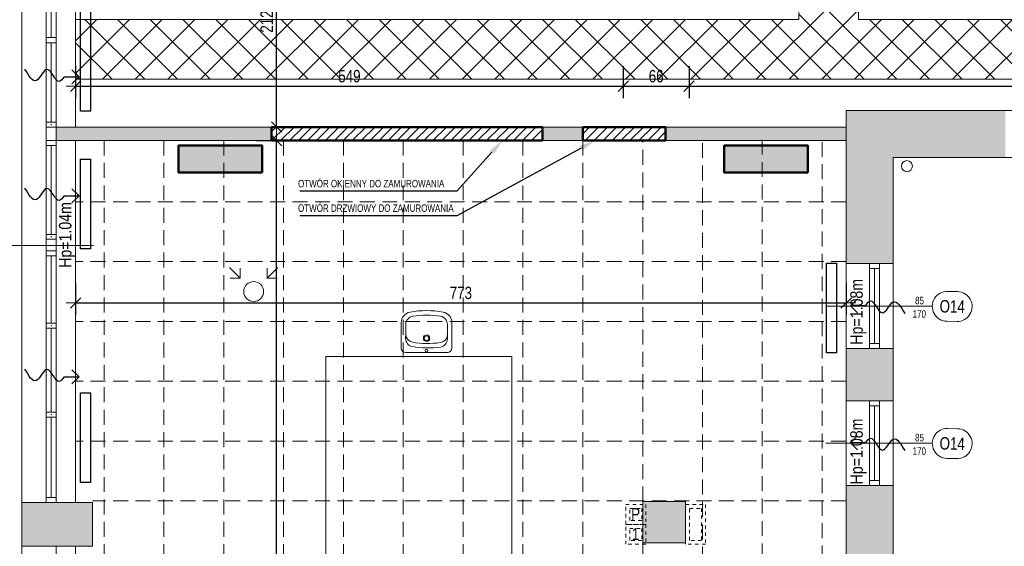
# Model space of a CAD drawing. Header units: millimetres. Extents: x 27490 to 108194, y -40520 to 41185.
# Tile 12 of 65: x 28004 to 28991, y -30928 to -30400. Entities that reach past the tile are written whole.
import ezdxf
from ezdxf import colors
from ezdxf.entities.mleader import LeaderData, LeaderLine
from ezdxf.enums import TextEntityAlignment as Align
from ezdxf.math import Vec2, Vec3

# ---------------------------------------------------------------- set-up
doc = ezdxf.new("R2010")
doc.units = ezdxf.units.MM
doc.linetypes.add('0.5_0.5', pattern=[1, 0.5, -0.5])
doc.linetypes.add('DASHEDX2', pattern=[1.5, 1, -0.5])
doc.layers.get('0').update_dxf_attribs({"lineweight": 18})
doc.layers.get('Defpoints').update_dxf_attribs({"lineweight": 18})
for name, color, linetype, lineweight in [('BA_KS_ist.', 34, 'Continuous', 13), ('BA_sym', 7, 'Continuous', 18), ('BA_txc', 1, 'Continuous', 18), ('BA_txs', 2, 'Continuous', 18), ('Cienka', 7, 'Continuous', 18), ('mm_grzejniki', 30, 'Continuous', 30), ('mm_klimatyzacja', 94, 'Continuous', 50), ('mm_went_opis', 7, 'Continuous', 15), ('mm_Wentylacja', 5, 'Continuous', 50), ('PG_PRZERYWANE_ŚREDNIE', 1, 'DASHEDX2', 18), ('PG_WIDOKOWE_CIENKIE', 1, 'Continuous', 18), ('PG_WYMIARY', 1, 'Continuous', 18), ('PG_WYPOSAŻENIE', 1, 'Continuous', 18), ('PG_ŚCIANY_DZIAŁOWE', 3, 'Continuous', 18), ('Przekrojowa', 60, 'Continuous', 18), ('Przemek_okna', 7, 'Continuous', 18)]:
    doc.layers.add(name, color=color, linetype=linetype, lineweight=lineweight)
doc.styles.add('BIKTC', font='bikromsw.shx', dxfattribs={"width": 0.8})
doc.styles.add('BIKTS', font='bikromsw.shx', dxfattribs={"width": 0.85})
doc.styles.add('BIKWYM', font='BIKROMSW.SHX', dxfattribs={"width": 0.8})
doc.styles.get("Standard").update_dxf_attribs({"font": 'arial.ttf'})
doc.dimstyles.new('BA_KR_50', dxfattribs={"dimscale": 0.5, "dimtxt": 25, "dimasz": 1.666667, "dimexe": 24, "dimexo": 0, "dimgap": 0, "dimtad": 0, "dimdec": 1, "dimrnd": 0.5, "dimzin": 9, "dimdsep": 46, "dimtxsty": 'BIKWYM', "dimblk": 'WYM-KR', "dimcen": 0, "dimdle": 20, "dimclrd": 256, "dimclre": 256, "dimclrt": 7, "dimadec": 0, "dimazin": 0, "dimtfac": 0.033333, "dimtdec": 1, "dimtmove": 0, "dimatfit": 3, "dimldrblk": 'WYM-KR', "dimfxl": 40, "dimfxlon": 1, "dimtvp": 0.8, "dimtolj": 1, "dimarcsym": 0})
pattern_1 = [(45, (-22663.192, -4525.025), (-4.49012806, 4.49012806), [])]

# ---------------------------------------------------------------- blocks, each defined once
blk = doc.blocks.new('A$Cf7835451')
at = {"layer": 'PG_WIDOKOWE_CIENKIE', "lineweight": 18}
for p, q in [((29.97, 50.9), (4.55, 50.9)), ((0, 4.55), (0, 46.36)), ((13.56, 46.28), (18.9, 46.36)), ((17.27, 46.25), (17.27, 46.33)), ((18.09, 46.3), (28.43, 46.46)), ((19.09, 46.31), (19.09, 46.36)), ((24.43, 46.36), (21.8, 46.36)), ((21.8, 46.36), (21.8, 46.36)), ((21.82, 46.36), (21.82, 46.36)), ((22.54, 46.36), (22.54, 46.41)), ((23.62, 46.36), (23.62, 46.38)), ((29.97, 0), (4.55, 0)), ((14.2, 4.47), (19.54, 4.55)), ((17.27, 4.51), (17.27, 4.6)), ((28.43, 4.55), (19.09, 4.55))]:
    blk.add_line(p, q, dxfattribs=at)
for centre, radius in [((2.27, 25.45), 1.36), ((14.54, 25.45), 3.18), ((14.54, 25.45), 2.27)]:
    blk.add_circle(centre, radius, dxfattribs=at)
for centre, radius, start, end in [((4.55, 46.36), 4.55, 90, 180), ((29.97, 40), 10.91, 10.24035, 90), ((13.68, 38.1), 8.18, 90.87473, 171.72059), ((18.21, 38.12), 8.18, 90.87473, 171.72059), ((28.43, 38.18), 8.18, 9.15413, 90), ((-50.54, 25.45), 92.72, 349.75965, 10.24035), ((92.84, 26.58), 88.17, 171.72059, 190.02886), ((97.37, 26.6), 88.17, 171.72059, 190.02886), ((-50.54, 25.45), 88.17, 350.84587, 9.15413), ((14.07, 12.65), 8.18, 190.02886, 270.87473), ((18.6, 12.67), 8.18, 190.02886, 264.7924), ((28.43, 12.73), 8.18, 270, 350.84587), ((4.55, 4.55), 4.55, 180, 270), ((29.97, 10.91), 10.91, 270, 349.75965)]:
    blk.add_arc(centre, radius, start, end, dxfattribs=at)
blk = doc.blocks.new('WYM-KR')
at = {"linetype": 'ByBlock'}
blk.add_line((11.52, 0), (-11.52, 0), dxfattribs=at)
at = {"color": 7, "linetype": 'ByBlock'}
blk.add_line((6.24, 6.24), (-6.24, -6.24), dxfattribs=at)
blk = doc.blocks.new('*D819')
at = {"layer": 'Defpoints', "color": 0, "transparency": 16777216}
for p in [(28076.74, -30521.48), (28261.21, -30521.48), (28076.74, -31482.98)]:
    blk.add_point(p, dxfattribs=at)
at = {"layer": 'PG_WYMIARY', "lineweight": -2, "transparency": 16777216}
for p, q in [((28241.21, -30521.48), (28273.21, -30521.48)), ((28261.21, -31482.14), (28261.21, -30522.31)), ((28241.21, -31482.98), (28273.21, -31482.98))]:
    blk.add_line(p, q, dxfattribs=at)
at = {"layer": 'PG_WYMIARY', "lineweight": -2, "transparency": 16777216, "xscale": 0.8333333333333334, "yscale": 0.8333333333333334, "zscale": 0.8333333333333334}
for p, rotation in [((28261.21, -30521.48), 90), ((28261.21, -31482.98), 270)]:
    blk.add_blockref('WYM-KR', p, dxfattribs=dict(at, rotation=rotation))
at = {"layer": 'PG_WYMIARY', "color": 7, "transparency": 16777216, "insert": (28251.21, -31002.23), "char_height": 12.5, "attachment_point": 5, "rotation": 90, "style": 'BIKWYM'}
blk.add_mtext('\\A1;962', dxfattribs=at)
blk = doc.blocks.new('*D820')
at = {"layer": 'Defpoints', "color": 0, "transparency": 16777216}
for p in [(28256.24, -30296.48), (28261.21, -30296.48), (28256.24, -30507.98)]:
    blk.add_point(p, dxfattribs=at)
at = {"layer": 'PG_WYMIARY', "lineweight": -2, "transparency": 16777216}
for p, q in [((28256.24, -30296.48), (28273.21, -30296.48)), ((28261.21, -30507.14), (28261.21, -30297.31)), ((28256.24, -30507.98), (28273.21, -30507.98))]:
    blk.add_line(p, q, dxfattribs=at)
at = {"layer": 'PG_WYMIARY', "lineweight": -2, "transparency": 16777216, "xscale": 0.8333333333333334, "yscale": 0.8333333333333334, "zscale": 0.8333333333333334}
for p, rotation in [((28261.21, -30296.48), 90), ((28261.21, -30507.98), 270)]:
    blk.add_blockref('WYM-KR', p, dxfattribs=dict(at, rotation=rotation))
at = {"layer": 'PG_WYMIARY', "color": 7, "transparency": 16777216, "insert": (28251.21, -30402.23), "char_height": 12.5, "attachment_point": 5, "rotation": 90, "style": 'BIKWYM'}
blk.add_mtext('\\A1;212', dxfattribs=at)
blk = doc.blocks.new('*D828')
at = {"layer": 'Defpoints', "color": 0, "transparency": 16777216}
for p in [(28059.74, -30521.48), (28832.24, -30521.48), (28832.24, -30684.37)]:
    blk.add_point(p, dxfattribs=at)
at = {"layer": 'PG_WYMIARY', "lineweight": -2, "transparency": 16777216}
for p, q in [((28059.74, -30664.37), (28059.74, -30696.37)), ((28832.24, -30664.37), (28832.24, -30696.37)), ((28060.57, -30684.37), (28831.41, -30684.37))]:
    blk.add_line(p, q, dxfattribs=at)
at = {"layer": 'PG_WYMIARY', "lineweight": -2, "transparency": 16777216, "xscale": 0.8333333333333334, "yscale": 0.8333333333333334, "zscale": 0.8333333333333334, "rotation": 180}
blk.add_blockref('WYM-KR', (28059.74, -30684.37), dxfattribs=at)
at = {"layer": 'PG_WYMIARY', "lineweight": -2, "transparency": 16777216, "xscale": 0.8333333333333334, "yscale": 0.8333333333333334, "zscale": 0.8333333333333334}
blk.add_blockref('WYM-KR', (28832.24, -30684.37), dxfattribs=at)
at = {"layer": 'PG_WYMIARY', "color": 7, "transparency": 16777216, "insert": (28445.99, -30674.37), "char_height": 12.5, "attachment_point": 5, "style": 'BIKWYM'}
blk.add_mtext('\\A1;773', dxfattribs=at)
blk = doc.blocks.new('*D781')
at = {"layer": 'Defpoints', "color": 0, "transparency": 16777216}
for p in [(28059.74, -30358.44), (28608.74, -30413.44), (28608.74, -30467.02)]:
    blk.add_point(p, dxfattribs=at)
at = {"layer": 'PG_WYMIARY', "lineweight": -2, "transparency": 16777216}
for p, q in [((28059.74, -30447.02), (28059.74, -30479.02)), ((28608.74, -30447.02), (28608.74, -30479.02)), ((28060.57, -30467.02), (28607.91, -30467.02))]:
    blk.add_line(p, q, dxfattribs=at)
at = {"layer": 'PG_WYMIARY', "lineweight": -2, "transparency": 16777216, "xscale": 0.8333333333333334, "yscale": 0.8333333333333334, "zscale": 0.8333333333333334, "rotation": 180}
blk.add_blockref('WYM-KR', (28059.74, -30467.02), dxfattribs=at)
at = {"layer": 'PG_WYMIARY', "lineweight": -2, "transparency": 16777216, "xscale": 0.8333333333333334, "yscale": 0.8333333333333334, "zscale": 0.8333333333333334}
blk.add_blockref('WYM-KR', (28608.74, -30467.02), dxfattribs=at)
at = {"layer": 'PG_WYMIARY', "color": 7, "transparency": 16777216, "insert": (28334.24, -30457.02), "char_height": 12.5, "attachment_point": 5, "style": 'BIKWYM'}
blk.add_mtext('\\A1;549', dxfattribs=at)
blk = doc.blocks.new('*D782')
at = {"layer": 'Defpoints', "color": 0, "transparency": 16777216}
for p in [(28608.74, -30413.44), (28674.74, -30413.44), (28674.74, -30467.02)]:
    blk.add_point(p, dxfattribs=at)
at = {"layer": 'PG_WYMIARY', "lineweight": -2, "transparency": 16777216}
for p, q in [((28608.74, -30447.02), (28608.74, -30479.02)), ((28674.74, -30447.02), (28674.74, -30479.02)), ((28609.57, -30467.02), (28673.91, -30467.02))]:
    blk.add_line(p, q, dxfattribs=at)
at = {"layer": 'PG_WYMIARY', "lineweight": -2, "transparency": 16777216, "xscale": 0.8333333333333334, "yscale": 0.8333333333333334, "zscale": 0.8333333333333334, "rotation": 180}
blk.add_blockref('WYM-KR', (28608.74, -30467.02), dxfattribs=at)
at = {"layer": 'PG_WYMIARY', "lineweight": -2, "transparency": 16777216, "xscale": 0.8333333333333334, "yscale": 0.8333333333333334, "zscale": 0.8333333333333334}
blk.add_blockref('WYM-KR', (28674.74, -30467.02), dxfattribs=at)
at = {"layer": 'PG_WYMIARY', "color": 7, "transparency": 16777216, "insert": (28641.74, -30457.02), "char_height": 12.5, "attachment_point": 5, "style": 'BIKWYM'}
blk.add_mtext('\\A1;66', dxfattribs=at)
blk = doc.blocks.new('*D783')
at = {"layer": 'Defpoints', "color": 0, "transparency": 16777216}
for p in [(28674.74, -30413.44), (29522.24, -30406.07), (29522.24, -30467.02)]:
    blk.add_point(p, dxfattribs=at)
at = {"layer": 'PG_WYMIARY', "lineweight": -2, "transparency": 16777216}
for p, q in [((28674.74, -30447.02), (28674.74, -30479.02)), ((29522.24, -30447.02), (29522.24, -30479.02)), ((28675.57, -30467.02), (29521.41, -30467.02))]:
    blk.add_line(p, q, dxfattribs=at)
at = {"layer": 'PG_WYMIARY', "lineweight": -2, "transparency": 16777216, "xscale": 0.8333333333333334, "yscale": 0.8333333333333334, "zscale": 0.8333333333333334, "rotation": 180}
blk.add_blockref('WYM-KR', (28674.74, -30467.02), dxfattribs=at)
at = {"layer": 'PG_WYMIARY', "lineweight": -2, "transparency": 16777216, "xscale": 0.8333333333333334, "yscale": 0.8333333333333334, "zscale": 0.8333333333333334}
blk.add_blockref('WYM-KR', (29522.24, -30467.02), dxfattribs=at)
at = {"layer": 'PG_WYMIARY', "color": 7, "transparency": 16777216, "insert": (29098.49, -30457.02), "char_height": 12.5, "attachment_point": 5, "style": 'BIKWYM'}
blk.add_mtext('\\A1;848', dxfattribs=at)
blk = doc.blocks.new('*D734')
at = {"layer": 'Defpoints', "color": 0, "transparency": 16777216}
for p in [(28183.71, -30331.98), (27935.19, -30884.48), (28183.71, -30884.48)]:
    blk.add_point(p, dxfattribs=at)
at = {"layer": 'PG_WYMIARY', "lineweight": -2, "transparency": 16777216}
for p, q in [((27955.19, -30331.98), (27923.19, -30331.98)), ((27935.19, -30332.81), (27935.19, -30883.64)), ((27955.19, -30884.48), (27923.19, -30884.48))]:
    blk.add_line(p, q, dxfattribs=at)
at = {"layer": 'PG_WYMIARY', "lineweight": -2, "transparency": 16777216, "xscale": 0.8333333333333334, "yscale": 0.8333333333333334, "zscale": 0.8333333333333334}
for p, rotation in [((27935.19, -30331.98), 90), ((27935.19, -30884.48), 270)]:
    blk.add_blockref('WYM-KR', p, dxfattribs=dict(at, rotation=rotation))
at = {"layer": 'PG_WYMIARY', "color": 7, "transparency": 16777216, "insert": (27925.19, -30608.23), "char_height": 12.5, "attachment_point": 5, "rotation": 90, "style": 'BIKWYM'}
blk.add_mtext('\\A1;553', dxfattribs=at)
blk = doc.blocks.new('*D735')
at = {"layer": 'Defpoints', "color": 0, "transparency": 16777216}
for p in [(28183.71, -30884.48), (27935.19, -30928.48), (28183.71, -30928.48)]:
    blk.add_point(p, dxfattribs=at)
at = {"layer": 'PG_WYMIARY', "lineweight": -2, "transparency": 16777216}
for p, q in [((27955.19, -30884.48), (27923.19, -30884.48)), ((27935.19, -30885.31), (27935.19, -30927.64)), ((27955.19, -30928.48), (27923.19, -30928.48))]:
    blk.add_line(p, q, dxfattribs=at)
at = {"layer": 'PG_WYMIARY', "lineweight": -2, "transparency": 16777216, "xscale": 0.8333333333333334, "yscale": 0.8333333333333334, "zscale": 0.8333333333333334}
for p, rotation in [((27935.19, -30884.48), 90), ((27935.19, -30928.48), 270)]:
    blk.add_blockref('WYM-KR', p, dxfattribs=dict(at, rotation=rotation))
at = {"layer": 'PG_WYMIARY', "color": 7, "transparency": 16777216, "insert": (27925.19, -30906.48), "char_height": 12.5, "attachment_point": 5, "rotation": 90, "style": 'BIKWYM'}
blk.add_mtext('\\A1;44', dxfattribs=at)
blk = doc.blocks.new('*D736')
at = {"layer": 'Defpoints', "color": 0, "transparency": 16777216}
for p in [(28183.71, -30928.48), (27935.19, -31482.48), (28183.71, -31482.48)]:
    blk.add_point(p, dxfattribs=at)
at = {"layer": 'PG_WYMIARY', "lineweight": -2, "transparency": 16777216}
for p, q in [((27955.19, -30928.48), (27923.19, -30928.48)), ((27935.19, -30929.31), (27935.19, -31481.64)), ((27955.19, -31482.48), (27923.19, -31482.48))]:
    blk.add_line(p, q, dxfattribs=at)
at = {"layer": 'PG_WYMIARY', "lineweight": -2, "transparency": 16777216, "xscale": 0.8333333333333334, "yscale": 0.8333333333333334, "zscale": 0.8333333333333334}
for p, rotation in [((27935.19, -30928.48), 90), ((27935.19, -31482.48), 270)]:
    blk.add_blockref('WYM-KR', p, dxfattribs=dict(at, rotation=rotation))
at = {"layer": 'PG_WYMIARY', "color": 7, "transparency": 16777216, "insert": (27925.19, -31205.48), "char_height": 12.5, "attachment_point": 5, "rotation": 90, "style": 'BIKWYM'}
blk.add_mtext('\\A1;554', dxfattribs=at)
blk = doc.blocks.new('*D742')
at = {"layer": 'Defpoints', "color": 0, "transparency": 16777216}
for p in [(28178.17, -29655.48), (27896.13, -32152.48), (28178.17, -32152.48)]:
    blk.add_point(p, dxfattribs=at)
at = {"layer": 'PG_WYMIARY', "lineweight": -2, "transparency": 16777216}
for p, q in [((27916.13, -29655.48), (27884.13, -29655.48)), ((27896.13, -29656.31), (27896.13, -32151.64)), ((27916.13, -32152.48), (27884.13, -32152.48))]:
    blk.add_line(p, q, dxfattribs=at)
at = {"layer": 'PG_WYMIARY', "lineweight": -2, "transparency": 16777216, "xscale": 0.8333333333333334, "yscale": 0.8333333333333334, "zscale": 0.8333333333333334}
for p, rotation in [((27896.13, -29655.48), 90), ((27896.13, -32152.48), 270)]:
    blk.add_blockref('WYM-KR', p, dxfattribs=dict(at, rotation=rotation))
at = {"layer": 'PG_WYMIARY', "color": 7, "transparency": 16777216, "insert": (27886.13, -30903.98), "char_height": 12.5, "attachment_point": 5, "rotation": 90, "style": 'BIKWYM'}
blk.add_mtext('\\A1;2497', dxfattribs=at)
blk = doc.blocks.new('symdrz')
blk.add_lwpolyline([(-10, -30, -1), (-10, 30), (10, 30, -1), (10, -30)], format="xyb", close=True)
at = {"style": 'BIKTS', "width": 0.8}
blk.add_attdef('SZERDRZ', text='', height=25, dxfattribs=at).set_placement((77.1, 8.8), align=Align.CENTER)
blk.add_attdef('SYMDRZ', text='', height=25, dxfattribs=at).set_placement((0, 0), align=Align.MIDDLE)
blk.add_attdef('WYSDRZ', text='', height=25, dxfattribs=at).set_placement((77.1, -9.5), align=Align.TOP_CENTER)
blk = doc.blocks.new('podciecie')
at = {"layer": 'mm_Wentylacja', "color": 142, "lineweight": 30}
for p, q in [((23288, -37575.5), (23288, -37590.5)), ((23288, -37590.5), (23280.93, -37583.43)), ((23288, -37590.5), (23295.07, -37583.43))]:
    blk.add_line(p, q, dxfattribs=at)
blk.add_spline([(23288, -37575.5), (23283.25, -37570.75), (23295.25, -37558.75), (23284.25, -37547.75), (23295.75, -37536.25)], degree=3, dxfattribs=at)
blk = doc.blocks.new('A$C92ba3dc0')
at = {"layer": 'mm_Wentylacja', "color": 2, "lineweight": 30}
for p, rotation in [((-39967.11, -21665.07), 89.99999999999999), ((-39967.11, -21784.46), 89.99999999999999), ((35987.4, 24681.28), 270), ((-39967.11, -21966.03), 89.99999999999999), ((35987.4, 24543.7), 270)]:
    blk.add_blockref('podciecie', p, dxfattribs=dict(at, rotation=rotation))
blk = doc.blocks.new('A$C2afebbaf')
at = {"layer": 'mm_Wentylacja', "color": 142, "lineweight": 20}
for p, q in [((-2225.64, 1431.64), (-2215.04, 1421.04)), ((-2177.36, 1431.64), (-2187.96, 1421.04)), ((-2215.04, 1421.04), (-2215.04, 1431.04)), ((-2187.96, 1421.04), (-2187.96, 1431.04)), ((-2215.04, 1421.04), (-2225.04, 1421.04)), ((-2187.96, 1421.04), (-2177.96, 1421.04))]:
    blk.add_line(p, q, dxfattribs=at)
at = {"layer": 'mm_Wentylacja', "color": 1, "lineweight": 20}
blk.add_circle((-2201.5, 1407.5), 10, dxfattribs=at)
at = {"layer": 'PG_WIDOKOWE_CIENKIE', "color": 251, "linetype": '0.5_0.5', "ltscale": 7, "true_color": 0x636466}
for points in [[(-1828.5, 1194), (-1808.5, 1194), (-1808.5, 1174), (-1828.5, 1174)], [(-1824.5, 1190), (-1812.5, 1190), (-1812.5, 1178), (-1824.5, 1178)], [(-1768.5, 1194), (-1748.5, 1194), (-1748.5, 1154), (-1768.5, 1154)], [(-1768.5, 1194), (-1748.5, 1194), (-1748.5, 1154), (-1768.5, 1154)], [(-1764.5, 1190), (-1752.5, 1190), (-1752.5, 1158), (-1764.5, 1158)], [(-1764.5, 1190), (-1752.5, 1190), (-1752.5, 1158), (-1764.5, 1158)], [(-1828.5, 1174), (-1808.5, 1174), (-1808.5, 1154), (-1828.5, 1154)], [(-1824.5, 1170), (-1812.5, 1170), (-1812.5, 1158), (-1824.5, 1158)]]:
    blk.add_lwpolyline(points, close=True, dxfattribs=at)
at = {"layer": 'mm_went_opis', "color": 4, "char_height": 12, "width": 196.6572, "attachment_point": 2}
for s, insert in [('{\\fArial Narrow|b0|i0|c238|p34;P}', (-1818.58, 1190.32)), ('{\\fArial Narrow|b0|i0|c238|p34;1}', (-1818.58, 1170.32))]:
    blk.add_mtext(s, dxfattribs=dict(at, insert=insert))
blk = doc.blocks.new('A$C6d95d5dd')
at = {"true_color": 0x636466, "transparency": 33554559}
h = blk.add_hatch(color=251, dxfattribs=at)
h.dxf.hatch_style = 1
h.paths.add_polyline_path([(-2192.84, 1553.87), (-2276.84, 1553.87), (-2276.84, 1526.87), (-2192.84, 1526.87)])
h = blk.add_hatch(color=251, dxfattribs=at)
h.dxf.hatch_style = 1
h.paths.add_polyline_path([(-1645.8, 1553.87), (-1729.8, 1553.87), (-1729.8, 1526.87), (-1645.8, 1526.87)])
at = {"layer": 'mm_klimatyzacja', "color": 3, "linetype": 'Continuous', "lineweight": 50, "ltscale": 50}
for points in [[(-2192.84, 1526.87), (-2276.84, 1526.87), (-2276.84, 1553.87), (-2192.84, 1553.87)], [(-1645.8, 1526.87), (-1729.8, 1526.87), (-1729.8, 1553.87), (-1645.8, 1553.87)]]:
    blk.add_lwpolyline(points, close=True, dxfattribs=at)
blk = doc.blocks.new('A$C6810ecfa')
at = {"layer": 'BA_KS_ist.', "color": 18, "linetype": 'Continuous', "lineweight": 20, "ltscale": 25, "true_color": 0x000000}
blk.add_circle((-1546.59, 1533.28), 5.5, dxfattribs=at)
blk = doc.blocks.new('A$C52335042')
at = {"layer": 'mm_grzejniki', "lineweight": 30}
for points in [[(-2375, 1588.27), (-2375, 1728.27), (-2365, 1728.27), (-2365, 1588.27)], [(-2375, 1450.4), (-2375, 1540.4), (-2365, 1540.4), (-2365, 1450.4)], [(-1627.33, 1345.97), (-1627.33, 1435.97), (-1617.33, 1435.97), (-1617.33, 1345.97)], [(-2375, 1215.95), (-2375, 1305.95), (-2365, 1305.95), (-2365, 1215.95)]]:
    blk.add_lwpolyline(points, close=True, dxfattribs=at)

msp = doc.modelspace()

# ---------------------------------------------------------------- hatches: boundary and pattern name
at = {"layer": 'PG_WIDOKOWE_CIENKIE', "lineweight": 18}
h = msp.add_hatch(dxfattribs=at)
h.set_pattern_fill('LINE', scale=2, angle=45)
h.set_pattern_definition(pattern_1)
h.paths.add_polyline_path([(28256.24, -30507.98), (28527.74, -30507.98), (28527.74, -30521.48), (28256.24, -30521.48)])
h = msp.add_hatch(dxfattribs=at)
h.set_pattern_fill('LINE', scale=2, angle=45)
h.set_pattern_definition(pattern_1)
h.paths.add_polyline_path([(28568.24, -30507.98), (28651.24, -30507.98), (28651.24, -30521.48), (28568.24, -30521.48)])
at = {"layer": 'PG_WYPOSAŻENIE', "true_color": 0x636466}
h = msp.add_hatch(dxfattribs=at)
h.set_pattern_fill('ANSI37', color=251, scale=7.3)
h.set_pattern_definition([(45, (-22681.607, 2584.853), (-16.388967, 16.388967), []), (135, (-22681.607, 2584.853), (-16.388967, -16.388967), [])])
h.paths.add_polyline_path([(28059.74, -30460.11), (28059.74, -30400.11), (28784.74, -30400.11), (28784.74, -29876.98), (28844.74, -29876.98), (28844.74, -30400.11), (29064.74, -30400.11), (29064.74, -29876.98), (29124.74, -29876.98), (29124.74, -30400.11), (29344.74, -30400.11), (29344.74, -29876.98), (29404.74, -29876.98), (29404.74, -29996.48), (29404.74, -30056.48), (29404.74, -30460.11)])
h.paths.add_polyline_path([(29404.74, -30400.11), (29522.24, -30400.11), (29522.24, -30460.11), (29404.74, -30460.11)])
at = {"layer": 'PG_ŚCIANY_DZIAŁOWE', "true_color": 0x939598, "transparency": 33554610}
h = msp.add_hatch(color=252, dxfattribs=at)
h.dxf.hatch_style = 1
h.paths.add_polyline_path([(28832.24, -30491.48), (28832.24, -30644.98), (28879.24, -30644.98), (28879.24, -30579.98), (28879.24, -30538.48), (28991.74, -30538.48), (28991.74, -30491.48)])
h = msp.add_hatch(color=252, dxfattribs=at)
h.dxf.hatch_style = 1
h.paths.add_polyline_path([(28256.24, -30507.98), (28040.24, -30507.98), (28040.24, -30521.48), (28256.24, -30521.48)])
h = msp.add_hatch(color=252, dxfattribs=at)
h.dxf.hatch_style = 1
h.paths.add_polyline_path([(28568.24, -30507.98), (28527.74, -30507.98), (28527.74, -30521.48), (28568.24, -30521.48)])
h = msp.add_hatch(color=252, dxfattribs=at)
h.dxf.hatch_style = 1
h.paths.add_polyline_path([(28832.24, -30507.98), (28651.24, -30507.98), (28651.24, -30521.48), (28832.24, -30521.48)])
h = msp.add_hatch(color=252, dxfattribs=at)
h.dxf.hatch_style = 1
h.paths.add_polyline_path([(28879.24, -30729.98), (28832.24, -30729.98), (28832.24, -30782.48), (28879.24, -30782.48)])
h = msp.add_hatch(color=252, dxfattribs=at)
h.dxf.hatch_style = 1
h.paths.add_polyline_path([(28879.24, -30867.48), (28832.24, -30867.48), (28832.24, -30938.48), (28879.24, -30938.48)])
h = msp.add_hatch(color=252, dxfattribs=at)
h.dxf.hatch_style = 1
h.paths.add_polyline_path([(28076.74, -30884.48), (28005.74, -30884.48), (28005.74, -30928.48), (28076.74, -30928.48)])
h = msp.add_hatch(color=252, dxfattribs=at)
h.dxf.hatch_style = 1
h.paths.add_polyline_path([(28671.24, -30924.98), (28671.24, -30883.48), (28639.09, -30883.48), (28628.24, -30897.89), (28628.24, -30924.98)])
h = msp.add_hatch(color=252, dxfattribs=at)
h.dxf.hatch_style = 1
h.paths.add_polyline_path([(28639.09, -30883.48), (28628.24, -30883.48), (28628.24, -30897.89)])

# ---------------------------------------------------------------- linework, layer by layer
for p, q in [((28005.74, -31844.98), (28005.74, -29682.48)), ((28030.24, -30507.98), (28030.24, -30331.98)), ((28040.24, -30331.98), (28040.24, -30507.98)), ((28059.74, -30507.98), (28059.74, -30331.98)), ((28035.24, -30418.35), (28035.24, -30336.98)), ((28040.24, -30418.35), (28030.24, -30418.35)), ((28040.24, -30423.6), (28030.24, -30423.6)), ((28035.24, -30502.98), (28035.24, -30423.6)), ((28832.24, -31303.98), (28832.24, -30491.48)), ((29666.24, -30491.48), (28832.24, -30491.48)), ((28040.24, -30502.98), (28030.24, -30502.98)), ((28030.24, -30884.48), (28030.24, -30507.98)), ((28040.24, -30507.98), (28030.24, -30507.98)), ((28040.24, -30507.98), (28030.24, -30507.98)), ((28040.24, -30884.48), (28040.24, -30507.98)), ((28568.24, -30507.98), (28040.24, -30507.98)), ((28568.24, -30521.48), (28568.24, -30507.98)), ((28651.24, -30521.48), (28651.24, -30507.98)), ((28832.24, -30507.98), (28651.24, -30507.98)), ((28832.24, -30507.98), (28674.74, -30507.98)), ((28040.24, -30521.48), (28030.24, -30521.48)), ((28568.24, -30521.48), (28040.24, -30521.48)), ((28059.74, -30884.48), (28059.74, -30521.48)), ((28832.24, -30521.48), (28651.24, -30521.48)), ((28040.24, -30526.48), (28030.24, -30526.48)), ((28035.24, -30615.6), (28035.24, -30526.48)), ((29613.24, -30538.48), (28879.24, -30538.48)), ((28879.24, -30579.98), (28879.24, -30538.48)), ((28879.24, -31279.48), (28879.24, -30579.98)), ((28040.24, -30615.6), (28030.24, -30615.6)), ((28040.24, -30615.6), (28030.24, -30615.6)), ((28040.24, -30620.6), (28030.24, -30620.6)), ((28040.24, -30620.6), (28030.24, -30620.6)), ((28040.24, -30620.6), (28030.24, -30620.6)), ((28030.24, -30632.1), (28040.24, -30632.1)), ((28040.24, -30632.1), (28030.24, -30632.1)), ((28040.24, -30637.1), (28030.24, -30637.1)), ((28035.24, -30704.73), (28035.24, -30637.1)), ((28879.24, -30644.98), (28832.24, -30644.98)), ((28855.74, -30644.98), (28855.74, -30729.98)), ((28855.74, -30649.98), (28865.74, -30649.98)), ((28860.74, -30649.98), (28860.74, -30724.98)), ((28865.74, -30644.98), (28865.74, -30729.98)), ((28040.24, -30704.73), (28030.24, -30704.73)), ((28040.24, -30709.73), (28030.24, -30709.73)), ((28035.24, -30793.85), (28035.24, -30709.73)), ((28855.74, -30724.98), (28865.74, -30724.98)), ((28879.24, -30729.98), (28832.24, -30729.98)), ((28879.24, -30782.48), (28832.24, -30782.48)), ((28855.74, -30782.48), (28855.74, -30867.48)), ((28855.74, -30787.48), (28865.74, -30787.48)), ((28860.74, -30787.48), (28860.74, -30862.48)), ((28865.74, -30782.48), (28865.74, -30867.48)), ((28865.74, -30783.48), (28865.74, -30866.48)), ((28040.24, -30793.85), (28030.24, -30793.85)), ((28040.24, -30798.85), (28030.24, -30798.85)), ((28035.24, -30879.48), (28035.24, -30798.85)), ((28879.24, -30867.48), (28832.24, -30867.48)), ((28855.74, -30862.48), (28865.74, -30862.48)), ((28076.74, -30884.48), (28005.74, -30884.48)), ((28040.24, -30879.48), (28030.24, -30879.48)), ((28040.24, -30884.48), (28030.24, -30884.48)), ((28076.74, -30928.48), (28076.74, -30884.48)), ((28628.24, -30924.98), (28628.24, -30883.48)), ((28671.24, -30883.48), (28628.24, -30883.48)), ((28671.24, -30924.98), (28671.24, -30883.48)), ((28671.24, -30924.98), (28628.24, -30924.98)), ((28076.74, -30928.48), (28005.74, -30928.48)), ((28040.24, -31482.48), (28040.24, -30928.48)), ((28059.74, -30928.48), (28059.74, -31482.48))]:
    msp.add_line(p, q)
at = {"lineweight": 20}
for p, q in [((28256.24, -30521.48), (28256.24, -30507.98)), ((28527.74, -30521.48), (28527.74, -30507.98)), ((28527.74, -30507.98), (28527.74, -30517.98)), ((28918.57, -30687.48), (28811.75, -30687.48)), ((28918.57, -30824.98), (28811.75, -30824.98))]:
    msp.add_line(p, q, dxfattribs=at)
for p in [(28035.24, -30426.1), (28035.24, -30505.48), (28035.24, -30618.1), (28035.24, -30618.1), (28035.24, -30707.23), (28035.24, -30707.23), (28035.24, -30796.35), (28035.24, -30796.35)]:
    msp.add_point(p)
at = {"layer": 'PG_PRZERYWANE_ŚREDNIE', "color": 251, "lineweight": 15, "ltscale": 15, "true_color": 0x636466}
for p, q in [((28088.24, -30521.48), (28088.24, -31482.98)), ((28148.24, -30521.48), (28148.24, -31482.98)), ((28208.24, -30521.48), (28208.24, -31482.98)), ((28268.24, -30521.48), (28268.24, -31482.98)), ((28328.24, -30521.48), (28328.24, -31482.98)), ((28388.24, -30521.48), (28388.24, -31482.98)), ((28448.24, -30521.48), (28448.24, -31482.98)), ((28508.24, -30521.48), (28508.24, -31482.98)), ((28568.24, -30521.48), (28568.24, -31482.98)), ((28628.24, -30883.48), (28628.24, -30521.48)), ((28748.08, -31300.6), (28748.08, -30520.95)), ((28688.17, -31303.98), (28688.17, -30524.33)), ((28808.04, -31302.75), (28808.04, -30523.11)), ((28832.24, -30582.98), (28059.74, -30582.98)), ((28832.24, -30642.98), (28059.74, -30642.98)), ((28832.24, -30702.98), (28059.74, -30702.98)), ((28832.24, -30762.98), (28059.74, -30762.98)), ((28832.24, -30822.98), (28059.74, -30822.98)), ((28832.24, -30882.98), (28076.74, -30882.98)), ((28628.24, -30924.98), (28628.24, -31482.98))]:
    msp.add_line(p, q, dxfattribs=at)
at = {"layer": 'PG_WIDOKOWE_CIENKIE', "color": 18, "lineweight": 50, "true_color": 0x000000}
for points in [[(28256.24, -30507.98), (28527.74, -30507.98), (28527.74, -30521.48), (28256.24, -30521.48)], [(28568.24, -30507.98), (28651.24, -30507.98), (28651.24, -30521.48), (28568.24, -30521.48)]]:
    msp.add_lwpolyline(points, close=True, dxfattribs=at)
at = {"layer": 'PG_WIDOKOWE_CIENKIE', "lineweight": 13}
msp.add_lwpolyline([(28497.06, -30738.14), (28497.06, -31207.39), (28310.52, -31207.39), (28310.52, -30738.14)], close=True, dxfattribs=at)
at = {"layer": 'PG_WYPOSAŻENIE', "color": 251, "true_color": 0x636466}
for points in [[(28059.74, -30460.11), (28059.74, -30400.11), (28784.74, -30400.11), (28784.74, -29876.98), (28844.74, -29876.98), (28844.74, -30400.11), (29064.74, -30400.11), (29064.74, -29876.98), (29124.74, -29876.98), (29124.74, -30400.11), (29344.74, -30400.11), (29344.74, -29876.98), (29404.74, -29876.98), (29404.74, -29996.48), (29404.74, -29996.48), (29404.74, -30056.48), (29404.74, -30056.48), (29404.74, -30400.11), (29522.24, -30400.11), (29522.24, -30460.11), (29404.74, -30460.11), (29404.74, -30460.11)], [(29404.74, -30460.11), (29404.74, -30460.11), (28059.74, -30460.11)]]:
    msp.add_lwpolyline(points, dxfattribs=at)
at = {"layer": 'Przemek_okna', "color": 18, "true_color": 0x000000}
msp.add_line((28077.7, -30626.79), (27976.67, -30626.79), dxfattribs=at)

# ---------------------------------------------------------------- block references
at = {"layer": 'BA_sym', "color": 18, "true_color": 0x000000}
ref = msp.add_blockref('symdrz', (28938.56, -30687.9), dxfattribs=dict(at, xscale=0.5000000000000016, yscale=0.5000000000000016, zscale=0.5000000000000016, rotation=178.7952046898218))
ref.add_attrib('Symdrz', 'O14', dxfattribs={"height": 12.5, "rotation": 358.7952, "style": 'BIKTS', "width": 0.8}).set_placement((28938.56, -30687.9), align=Align.MIDDLE_CENTER)
ref.add_attrib('Szerdrz', '170', dxfattribs={"layer": 'BA_txc', "height": 7.5, "rotation": 358.7952, "style": 'BIKTS', "width": 0.8}).set_placement((28905.56, -30695.44), align=Align.MIDDLE_CENTER)
ref.add_attrib('Wysdrz', '85', dxfattribs={"layer": 'BA_txc', "height": 7.5, "rotation": 358.7952, "style": 'BIKTS', "width": 0.8}).set_placement((28905.79, -30681.96), align=Align.MIDDLE_CENTER)
ref = msp.add_blockref('symdrz', (28938.56, -30825.4), dxfattribs=dict(at, xscale=0.5000000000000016, yscale=0.5000000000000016, zscale=0.5000000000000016, rotation=178.7952046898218))
ref.add_attrib('Symdrz', 'O14', dxfattribs={"height": 12.5, "rotation": 358.7952, "style": 'BIKTS', "width": 0.8}).set_placement((28938.56, -30825.4), align=Align.MIDDLE_CENTER)
ref.add_attrib('Szerdrz', '170', dxfattribs={"layer": 'BA_txc', "height": 7.5, "rotation": 358.7952, "style": 'BIKTS', "width": 0.8}).set_placement((28905.56, -30832.94), align=Align.MIDDLE_CENTER)
ref.add_attrib('Wysdrz', '85', dxfattribs={"layer": 'BA_txc', "height": 7.5, "rotation": 358.7952, "style": 'BIKTS', "width": 0.8}).set_placement((28905.79, -30819.46), align=Align.MIDDLE_CENTER)
at = {"layer": 'PG_WIDOKOWE_CIENKIE', "lineweight": 30, "xscale": -1, "rotation": 270}
msp.add_blockref('A$Cf7835451', (28386.12, -30734.26), dxfattribs=at)
at = {"layer": 'Przekrojowa'}
for name in ['A$C52335042', 'A$C92ba3dc0', 'A$C6810ecfa', 'A$C2afebbaf', 'A$C6d95d5dd']:
    msp.add_blockref(name, (30439.74, -32080.48), dxfattribs=at)

# ---------------------------------------------------------------- texts
at = {"layer": 'BA_txs', "color": 18, "true_color": 0x000000, "style": 'BIKTS', "width": 0.85}
for s, p in [('Hp=1.04m', (28055.5, -30649.22)), ('Hp=1.08m', (28848.89, -30726.26)), ('Hp=1.08m', (28848.89, -30866.34))]:
    msp.add_text(s, height=12.5, rotation=90, dxfattribs=at).set_placement(p)
at = {"layer": 'PG_WYPOSAŻENIE', "color": 18, "true_color": 0x000000, "char_height": 7.5, "attachment_point": 1, "rotation": 360, "style": 'BIKTC'}
for s, insert in [('OTWÓR OKIENNY DO ZAMUROWANIA', (28282.72, -30560.96)), ('OTWÓR DRZWIOWY DO ZAMUROWANIA', (28282.72, -30585.55))]:
    msp.add_mtext_dynamic_manual_height_columns(s, width=650.6795, gutter_width=50, heights=[0], dxfattribs=dict(at, insert=insert))

# ---------------------------------------------------------------- dimensions: what is measured, and where the dimension line sits
at = {"layer": 'PG_WYMIARY'}
for base, p1, p2, picture, middle in [((27896.13, -32152.48), (28178.17, -29655.48), (28178.17, -32152.48), '*D742', (27886.13, -30903.98)), ((28261.20593041, -30296.47558061), (28256.24077459, -30507.97558061), (28256.24077459, -30296.47558061), '*D820', (28251.20593041, -30402.22558061)), ((27935.19164354, -30884.47558061), (28183.71121478, -30331.97558061), (28183.71121478, -30884.47558061), '*D734', (27925.19164354, -30608.22558061)), ((28261.20593041, -30521.47558061), (28076.74077459, -31482.97558061), (28076.74077459, -30521.47558061), '*D819', (28251.20593041, -31002.22558061)), ((27935.19, -30928.48), (28183.71, -30884.48), (28183.71, -30928.48), '*D735', (27925.19, -30906.48)), ((27935.19, -31482.48), (28183.71, -30928.48), (28183.71, -31482.48), '*D736', (27925.19, -31205.48))]:
    dim = msp.add_linear_dim(base=base, p1=p1, p2=p2, angle=90, dimstyle='BA_KR_50', override={"dimdec": 0, "dimtmove": 1}, dxfattribs=at)
    dim.commit()
    dim.dimension.update_dxf_attribs({"geometry": picture, "text_midpoint": middle})
for base, p1, p2, picture, middle in [((28608.74, -30467.02), (28059.74, -30358.44), (28608.74, -30413.44), '*D781', (28334.24, -30457.02)), ((28674.74, -30467.02), (28608.74, -30413.44), (28674.74, -30413.44), '*D782', (28641.74, -30457.02)), ((29522.24077459, -30467.01605098), (28674.74077459, -30413.43606852), (29522.24077459, -30406.06567954), '*D783', (29098.49077459, -30457.01605098)), ((28832.24077459, -30684.36899198), (28059.74077459, -30521.47558061), (28832.24077459, -30521.47558061), '*D828', (28445.99077459, -30674.36899198))]:
    dim = msp.add_linear_dim(base=base, p1=p1, p2=p2, dimstyle='BA_KR_50', override={"dimdec": 0, "dimtmove": 1}, dxfattribs=at)
    dim.commit()
    dim.dimension.update_dxf_attribs({"geometry": picture, "text_midpoint": middle})

# ---------------------------------------------------------------- leaders
at = {"layer": 'Cienka'}
ml = msp.add_multileader_mtext('Standard', dxfattribs=at)
ml.set_content('', color=256)
ml.set_leader_properties()
ml.build(insert=Vec2(0, 0))
ml.multileader.update_dxf_attribs({"arrow_head_size": 16, "scale": 4})
ctx = ml.context
ctx.base_point, ctx.scale, ctx.char_height, ctx.arrow_head_size, ctx.landing_gap_size, ctx.plane_origin = Vec3(28268.61, -30572.39), 4, 16, 16, 8, Vec3(28579.64, -30680.06)
ctx.text_align_type = 2
notes = []
notes.append((ctx, [(0, (1, 1, 0), (28441.85, -30572.39), (-1, 0), 157.23, [(1, [(28487.77, -30521.48)], 0, [])])]))
ctx.mtext.insert, ctx.mtext.alignment, ctx.mtext.flow_direction = Vec3(28276.61, -30564.39), 3, 5
ml = msp.add_multileader_mtext('Standard', dxfattribs=at)
ml.set_content('', color=256)
ml.set_leader_properties()
ml.build(insert=Vec2(0, 0))
ml.multileader.update_dxf_attribs({"arrow_head_size": 16, "scale": 4})
ctx = ml.context
ctx.base_point, ctx.scale, ctx.char_height, ctx.arrow_head_size, ctx.landing_gap_size, ctx.plane_origin = Vec3(28268.61, -30596.97), 4, 16, 16, 8, Vec3(28579.64, -30704.65)
ctx.text_align_type = 2
notes.append((ctx, [(0, (1, 1, 0), (28441.85, -30596.97), (-1, 0), 157.23, [(1, [(28580.49, -30521.48)], 0, [])])]))
ctx.mtext.insert, ctx.mtext.alignment, ctx.mtext.flow_direction = Vec3(28276.61, -30588.97), 3, 5
for ctx, leaders in notes:
    for number, flags, end, landing, length, lines in leaders:
        leader = LeaderData()
        leader.index, (leader.has_last_leader_line, leader.has_dogleg_vector, leader.attachment_direction) = number, flags
        leader.last_leader_point, leader.dogleg_vector, leader.dogleg_length = Vec3(end), Vec3(landing), length
        for number, points, colour, breaks in lines:
            line = LeaderLine()
            line.index, line.vertices, line.color, line.breaks = number, Vec3.list(points), colors.encode_raw_color(colour), breaks
            leader.lines.append(line)
        ctx.leaders.append(leader)

doc.saveas('drawing.dxf')
